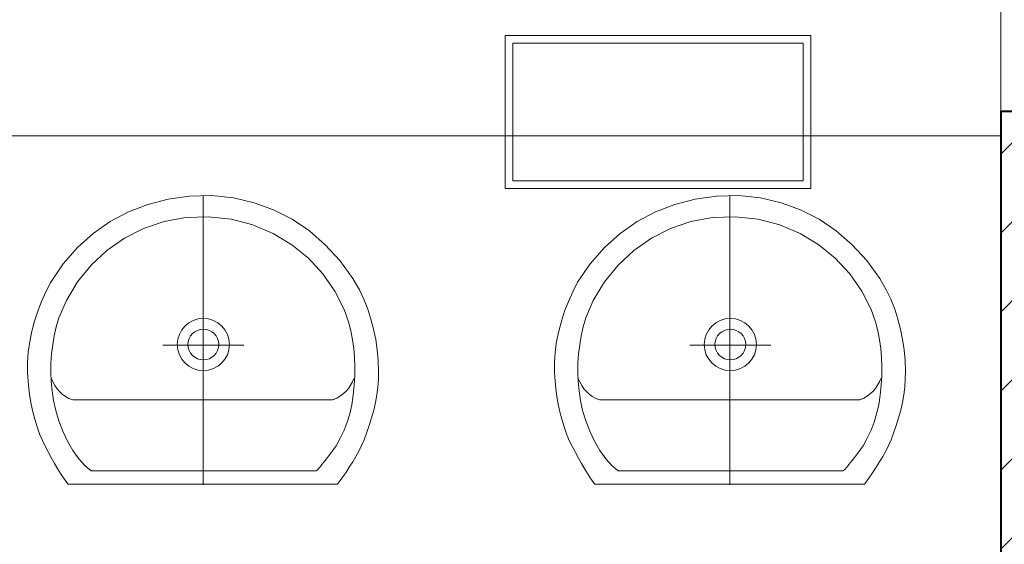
# Model space of a CAD drawing. Header units: metres. Extents: x 7408630 to 15602436, y 5561464 to 13303678.
# Tile 81 of 123: x 7414205 to 7414346, y 5564027 to 5564102. Entities that reach past the tile are written whole.
import ezdxf
from ezdxf.enums import TextEntityAlignment as Align

# ---------------------------------------------------------------- set-up
doc = ezdxf.new("R2010")
doc.units = ezdxf.units.M
doc.header["$MEASUREMENT"] = 0
for name, color, linetype, lineweight in [('!! 0_Opis_pom', 9, 'Continuous', 13), ('!! 1_hatch projektowane ściany', 4, 'Continuous', 5), ('!! 1_OPIS POM NOWE', 140, 'Continuous', 5), ('!! 1_PROJ Sciany', 2, 'Continuous', 40), ('!! 2_wypos-sanitarne', 240, 'Continuous', 9), ('Granica', 112, 'Continuous', 80)]:
    doc.layers.add(name, color=color, linetype=linetype, lineweight=lineweight)
doc.layers.add('Powierzchnia', color=140, linetype='Continuous', lineweight=5, plot=False)
doc.styles.add('ARIAL', font='tahoma.ttf')

# ---------------------------------------------------------------- blocks, each defined once
blk = doc.blocks.new('A$C527aaae0')
for points in [[(0.1915, -0.001), (0.1975, -0.0093), (0.203, -0.0173), (0.2082, -0.025), (0.213, -0.0326), (0.2175, -0.0402), (0.2216, -0.0479), (0.2255, -0.0558), (0.2292, -0.0639), (0.2328, -0.0735), (0.2366, -0.0845), (0.2399, -0.0953), (0.2429, -0.1061), (0.2453, -0.1169), (0.2473, -0.1278), (0.2487, -0.1389), (0.2495, -0.1502), (0.2498, -0.1618), (0.2492, -0.1766), (0.2478, -0.1918), (0.2457, -0.2067), (0.2428, -0.2214), (0.239, -0.2358), (0.2344, -0.25), (0.2289, -0.2639), (0.2225, -0.2775), (0.2132, -0.2936), (0.1947, -0.319), (0.174, -0.3415), (0.1513, -0.361), (0.1268, -0.3776), (0.1005, -0.391), (0.0726, -0.4011), (0.0432, -0.4079), (0.0125, -0.4112), (-0.0191, -0.4105), (-0.0495, -0.4063), (-0.0786, -0.3988), (-0.1062, -0.3881), (-0.1321, -0.3743), (-0.1563, -0.3574), (-0.1786, -0.3374), (-0.1988, -0.3143), (-0.2168, -0.2883), (-0.2237, -0.2746), (-0.2299, -0.2608), (-0.2353, -0.2468), (-0.24, -0.2327), (-0.2438, -0.2183), (-0.2467, -0.2037), (-0.2487, -0.1888), (-0.2498, -0.1735), (-0.2497, -0.1595), (-0.249, -0.1479), (-0.2479, -0.1367), (-0.2463, -0.1256), (-0.2444, -0.1148), (-0.242, -0.104), (-0.2392, -0.0932), (-0.2359, -0.0823), (-0.2322, -0.0712), (-0.2282, -0.0623), (-0.2242, -0.0541), (-0.22, -0.0461), (-0.2157, -0.0381), (-0.2113, -0.0303), (-0.2067, -0.0225), (-0.2019, -0.0148), (-0.1969, -0.0071), (-0.1921, -0.001)], [(0.1608, -0.0198), (0.1622, -0.0209), (0.1634, -0.022), (0.1645, -0.023), (0.1654, -0.024), (0.1663, -0.025), (0.1672, -0.0261), (0.1682, -0.0273), (0.1692, -0.0287), (0.1739, -0.0344), (0.1821, -0.0451), (0.1893, -0.0557), (0.1954, -0.0665), (0.2007, -0.0776), (0.2051, -0.0891), (0.2087, -0.1012), (0.2116, -0.114), (0.2138, -0.1277), (0.2152, -0.1416), (0.216, -0.1551), (0.2162, -0.1682), (0.2158, -0.181), (0.2146, -0.1937), (0.2128, -0.2063), (0.2103, -0.2189), (0.2069, -0.2316), (0.2007, -0.2493), (0.1874, -0.2756), (0.1704, -0.3001), (0.1499, -0.3221), (0.1263, -0.3413), (0.1, -0.3573), (0.0711, -0.3696), (0.0402, -0.3777), (0.0074, -0.3812), (-0.0248, -0.3802), (-0.0555, -0.3745), (-0.0846, -0.3645), (-0.1119, -0.3506), (-0.1369, -0.3331), (-0.1592, -0.3122), (-0.1785, -0.2885), (-0.1945, -0.2622), (-0.2053, -0.2373), (-0.2088, -0.2247), (-0.2117, -0.2119), (-0.2139, -0.1991), (-0.2155, -0.1862), (-0.2165, -0.1732), (-0.2167, -0.1601), (-0.2161, -0.147), (-0.2148, -0.1337), (-0.2129, -0.12), (-0.2097, -0.1056), (-0.2052, -0.0909), (-0.1995, -0.0763), (-0.1928, -0.0622), (-0.1851, -0.049), (-0.1767, -0.0372), (-0.1676, -0.0271), (-0.159, -0.0198)]]:
    blk.add_lwpolyline(points, close=True)
blk.add_lwpolyline([(0.2151, -0.1518), (0.2126, -0.1464), (0.21, -0.1415), (0.2071, -0.1372), (0.2038, -0.1333), (0.2, -0.1297), (0.1955, -0.1264), (0.1903, -0.1232), (0.1842, -0.1211), (-0.1851, -0.1211), (-0.1909, -0.1228), (-0.1959, -0.1256), (-0.2003, -0.1289), (-0.2043, -0.1326), (-0.2078, -0.1367), (-0.2109, -0.1413), (-0.2137, -0.1463), (-0.2163, -0.1518), (-0.2163, -0.1521)])
at = {"lineweight": 5}
for points in [[(0.1863, -0.1214), (0.1863, -0.1211)], [(0.1863, -0.1211), (0.1863, -0.1214)]]:
    blk.add_lwpolyline(points, dxfattribs=at)
for radius in [0.0371, 0.0219]:
    blk.add_circle((0.0005, -0.1995), radius)
at = {"layer": 'DEFPOINTS', "lineweight": 5}
for points in [[(0, 0), (0, -0.4111)], [(-0.0573, -0.1985), (0.0582, -0.1985)]]:
    blk.add_lwpolyline(points, dxfattribs=at)
blk = doc.blocks.new('A$C9c944097')
at = {"layer": '!! 1_hatch projektowane ściany'}
h = blk.add_hatch(dxfattribs=at)
h.set_pattern_fill('ANSI31', color=256, scale=2.5)
h.set_pattern_definition([(45, (-71376.923, 194378.116), (-5.61266008, 5.61266008), [])])
h.paths.add_polyline_path([(3642.5, -3168.47213), (3667.5, -3168.47213), (3667.5, -3306.97213), (3642.5, -3306.97213)])
blk.add_lwpolyline([(3642.5, -3168.47213), (3667.5, -3168.47213), (3667.5, -3306.97213), (3642.5, -3306.97213)], close=True, dxfattribs=at)
at = {"layer": '!! 1_OPIS POM NOWE'}
for points in [[(3571.9777, -3179.4711), (3615.4977, -3179.4711), (3615.4977, -3157.7111), (3571.9777, -3157.7111)], [(3573.0657, -3178.3831), (3614.4097, -3178.3831), (3614.4097, -3158.7991), (3573.0657, -3158.7991)]]:
    blk.add_lwpolyline(points, close=True, dxfattribs=at)
at = {"layer": '!! 1_PROJ Sciany'}
for points in [[(3642.5, -3168.47213), (3642.5, -3306.97213)], [(3642.5, -3168.47213), (3667.5, -3168.47213)]]:
    blk.add_lwpolyline(points, dxfattribs=at)
at = {"layer": '!! 2_wypos-sanitarne'}
blk.add_lwpolyline([(3390.36947, -3171.97213), (3642.5, -3171.97213)], dxfattribs=at)
at = {"layer": 'Powierzchnia'}
blk.add_lwpolyline([(3102.5, -3080.47213), (3102.5, -3342.97213), (3378.36947, -3342.97213), (3378.36947, -3167.22213), (3390.36947, -3167.22213), (3390.36947, -3231.97213), (3642.5, -3231.97213), (3642.5, -3061.47213), (3350.5, -3061.47213), (3350.5, -3080.47213)], close=True, dxfattribs=at)
at = {"layer": '!! 2_wypos-sanitarne', "xscale": -100, "yscale": 100, "zscale": 100, "rotation": 180}
for p in [(3528.98584, -3221.60741), (3603.97808, -3221.60741)]:
    blk.add_blockref('A$C527aaae0', p, dxfattribs=at)
at = {"layer": '!! 0_Opis_pom', "ltscale": 0.7, "style": 'ARIAL'}
for tag, p in [('B2,14', (2497.12282, -23.97252)), ('B2,12', (1965.56932, -35.77631)), ('B2,11', (1692.08817, -60.77765)), ('B2,16', (3818.15438, -63.71828)), ('B2,19.1', (5324.74708, -87.92078)), ('B2,17', (4129.82322, -93.25972)), ('B2,15', (3189.46558, -109.69496)), ('B2,10', (1351.71035, -111.25665)), ('B2,13', (2272.99389, -121.89624)), ('A2,5', (1075.52681, -127.78965)), ('B2,18', (4545.51277, -234.12017)), ('B2,19', (5775.76711, -239.42159)), ('A2,4', (318.83322, -329.3265)), ('A2.1', (994.53557, -353.44633)), ('B2.7', (3171.3557, -458.01164)), ('B2.2', (3599.26223, -690.3637)), ('A2.2', (994.53557, -692.67095)), ('B2,21', (4593.23787, -912.69388)), ('B2,9', (1798.58924, -939.09545)), ('A2.3', (455.44717, -940.66614)), ('B2,4', (3116.67143, -940.65712)), ('B2,3', (3297.35823, -941.16418)), ('B2,8', (2517.28573, -960.07338)), ('B2,20', (5834.09772, -965.70749)), ('B2.1', (3927.81794, -970.24709)), ('B2,5', (3309.56672, -1129.12418)), ('B2,6', (3122.36837, -1171.43557)), ('C2,2', (3435.86614, -1487.77973)), ('C2,1', (3957.73656, -2408.10352)), ('C2,3', (3457.72791, -2555.15039)), ('D1,1', (2554.19917, -3205.91504)), ('C2,4', (3866.78124, -3285.77383)), ('D1,4', (1780.27581, -3366.18103)), ('D1,6', (1380.86316, -3373.10994)), ('D1,3', (2098.36626, -3546.18257)), ('C2,5', (3178.15957, -3610.67242)), ('D1,5', (1914.6928, -3621.18339)), ('D1,2', (2201.15492, -3794.18451)), ('D1,7', (477.95048, -4408.76849)), ('D1,8', (338.43039, -4834.32895))]:
    blk.add_attdef(tag, text='', height=11.968, dxfattribs=at).set_placement(p, align=Align.MIDDLE_CENTER)
at = {"layer": '!! 1_OPIS POM NOWE', "style": 'ARIAL'}
for tag, p in [('C2.5B', (3593.7377, -3168.5911)), ('C2,5C', (3526.78796, -3281.02046)), ('C2.4', (3997.15534, -3347.99835)), ('E2,2', (2945.33506, -3413.31629)), ('C2,5A', (3566.4961, -3615.37865)), ('E2.9', (3984.52714, -3783.77287)), ('E2.7', (4645.53364, -3784.14655)), ('D1,2', (2903.25587, -3794.18451)), ('E2.2', (3405.83089, -4049.74196)), ('E2.8', (4380.36687, -4058.97571)), ('E2.6', (5154.87983, -4066.29138)), ('E2.1', (4427.07303, -4318.94156)), ('E2,3', (3401.59976, -4465.83792)), ('E2.4', (3758.95342, -4705.0924)), ('E2.5', (5238.11734, -4786.79525))]:
    blk.add_attdef(tag, text='', height=11.968, dxfattribs=at).set_placement(p, align=Align.MIDDLE_CENTER)

msp = doc.modelspace()

# ---------------------------------------------------------------- block references
at = {"layer": 'Granica'}
msp.add_blockref('A$C9c944097', (7410702.59401, 5567256.9858), dxfattribs=at)

doc.saveas('drawing.dxf')
